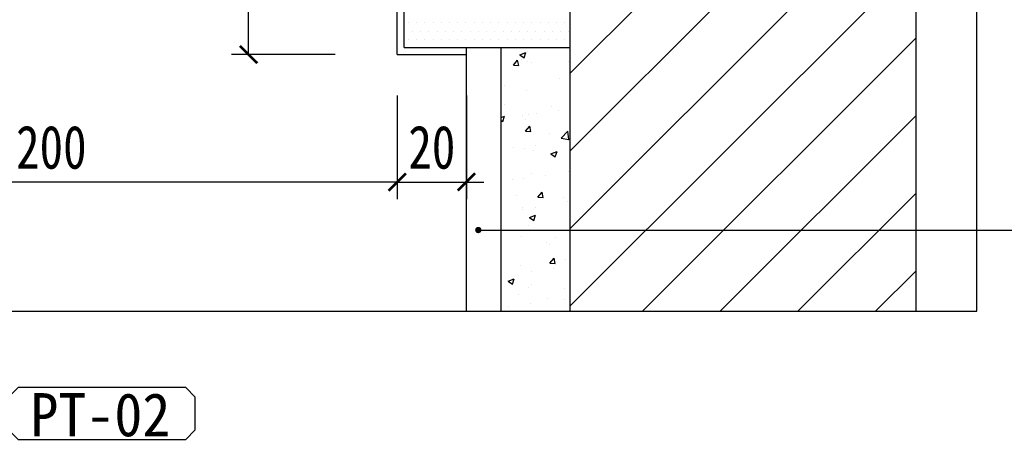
# Model space of a CAD drawing. Header units: millimetres. Extents: x -53 to 3023, y -53 to 2153.
# Tile 49 of 52: x 2154 to 2439, y 1497 to 1619. Entities that reach past the tile are written whole.
import ezdxf

# ---------------------------------------------------------------- set-up
doc = ezdxf.new("R2010")
doc.units = ezdxf.units.MM
doc.header["$LTSCALE"] = 5
doc.linetypes.add('DASH', pattern=[0.35, 0.25, -0.1])
doc.layers.get('Defpoints').update_dxf_attribs({"color": 8})
for name, color, linetype in [('A-建筑-拆墙', 251, 'Continuous'), ('E--图例', 3, 'Continuous'), ('E-尺寸标注', 9, 'Continuous'), ('E-文本', 7, 'Continuous'), ('F-文本', 61, 'Continuous'), ('Q-立面-填充', 251, 'Continuous'), ('Q-立面-墙体', 2, 'Continuous'), ('Q-立面-完成面造型线', 6, 'Continuous'), ('Q-立面-次粗线', 31, 'Continuous'), ('Q-立面-粗线', 30, 'Continuous')]:
    doc.layers.add(name, color=color, linetype=linetype)
doc.styles.add('-宋体', font='SimSun.ttf', dxfattribs={"width": 0.8})
doc.styles.add('CCD_DIM', font='SimSun.ttf', dxfattribs={"width": 0.8})
doc.styles.get("Standard").update_dxf_attribs({"font": 'SimSun.ttf'})
doc.styles.add('TXT', font='gbenor.shx', dxfattribs={"width": 0.7})
doc.dimstyles.new('1', dxfattribs={"dimscale": 0, "dimtxt": 2.5, "dimasz": 1.5, "dimexe": 1, "dimexo": 0, "dimgap": 0.3, "dimtad": 1, "dimdec": 0, "dimzin": 0, "dimdsep": 46, "dimtxsty": 'Standard', "dimblk": 'ARCHTICK', "dimcen": 0.09, "dimclrd": 8, "dimclre": 8, "dimclrt": 4, "dimadec": 0, "dimazin": 0, "dimtfac": 1, "dimtdec": 0, "dimtix": 1, "dimtofl": 0, "dimtmove": 2, "dimatfit": 3, "dimldrblk": 'DOTSMALL', "dimfxl": 5, "dimfxlon": 1, "dimtolj": 1, "dimtzin": 0, "dimarcsym": 0})
doc.dimstyles.get("Standard").update_dxf_attribs({"dimtxt": 0.18, "dimasz": 0.18, "dimexe": 0.18, "dimexo": 0.0625, "dimgap": 0.09, "dimtad": 0, "dimtih": 1, "dimtoh": 1, "dimdec": 4, "dimzin": 0, "dimdsep": 46, "dimtxsty": 'Standard', "dimcen": 0.09, "dimadec": 0, "dimazin": 0, "dimtfac": 1, "dimtdec": 4, "dimtofl": 0, "dimtmove": 0, "dimatfit": 3, "dimfxl": 1, "dimtolj": 1, "dimtzin": 0, "dimarcsym": 0})

# ---------------------------------------------------------------- blocks, each defined once
blk = doc.blocks.new('_ArchTick')
at = {"color": 0, "linetype": 'ByBlock', "const_width": 0.15}
blk.add_lwpolyline([(-0.5, -0.5), (0.5, 0.5)], dxfattribs=at)
blk = doc.blocks.new('*D133')
at = {"layer": 'Defpoints', "color": 0, "ltscale": 0.2, "transparency": 16777216}
for p in [(-534979.025, 505360.218), (-534939.025, 505360.218), (-534979.025, 505352.839)]:
    blk.add_point(p, dxfattribs=at)
at = {"layer": 'E-尺寸标注', "color": 44, "lineweight": -2, "ltscale": 0.2, "transparency": 16777216}
for p, q in [((-534979.025, 505357.839), (-534979.025, 505351.839)), ((-534939.025, 505357.839), (-534939.025, 505351.839)), ((-534939.025, 505352.839), (-534979.025, 505352.839))]:
    blk.add_line(p, q, dxfattribs=at)
at = {"layer": 'E-尺寸标注', "color": 44, "lineweight": -2, "ltscale": 0.2, "transparency": 16777216, "rotation": 180}
blk.add_blockref('_ArchTick', (-534979.025, 505352.839), dxfattribs=at)
at = {"layer": 'E-尺寸标注', "color": 44, "lineweight": -2, "ltscale": 0.2, "transparency": 16777216}
blk.add_blockref('_ArchTick', (-534939.025, 505352.839), dxfattribs=at)
at = {"layer": 'E-尺寸标注', "color": 50, "ltscale": 0.2, "transparency": 16777216, "insert": (-534959.025, 505354.839), "char_height": 2.5, "attachment_point": 5, "style": 'CCD_DIM'}
blk.add_mtext('\\A1;200', dxfattribs=at)
blk = doc.blocks.new('HBA_Leader_Dot')
at = {"color": 0, "linetype": 'ByBlock'}
blk.add_line((-5, 0), (-10, 0), dxfattribs=at)
at = {"color": 0, "linetype": 'ByBlock', "const_width": 5}
blk.add_lwpolyline([(-2.5, 0, 1), (2.5, 0, 1)], format="xyb", close=True, dxfattribs=at)
blk = doc.blocks.new('*D134')
at = {"layer": 'Defpoints', "color": 0, "ltscale": 0.2, "transparency": 16777216}
for p in [(-534939.025, 505360.218), (-534935.025, 505360.218), (-534935.025, 505352.839)]:
    blk.add_point(p, dxfattribs=at)
at = {"layer": 'E-尺寸标注', "color": 44, "lineweight": -2, "ltscale": 0.2, "transparency": 16777216}
for p, q in [((-534939.025, 505357.839), (-534939.025, 505351.839)), ((-534935.025, 505357.839), (-534935.025, 505351.839)), ((-534939.025, 505352.839), (-534940.025, 505352.839)), ((-534939.025, 505352.839), (-534935.025, 505352.839)), ((-534935.025, 505352.839), (-534934.025, 505352.839))]:
    blk.add_line(p, q, dxfattribs=at)
blk.add_blockref('_ArchTick', (-534939.025, 505352.839), dxfattribs=at)
at = {"layer": 'E-尺寸标注', "color": 44, "lineweight": -2, "ltscale": 0.2, "transparency": 16777216, "rotation": 180}
blk.add_blockref('_ArchTick', (-534935.025, 505352.839), dxfattribs=at)
at = {"layer": 'E-尺寸标注', "color": 50, "ltscale": 0.2, "transparency": 16777216, "insert": (-534937.025, 505354.839), "char_height": 2.5, "attachment_point": 5, "style": 'CCD_DIM'}
blk.add_mtext('\\A1;20', dxfattribs=at)
blk = doc.blocks.new('*D138')
at = {"layer": 'Defpoints', "color": 0, "ltscale": 0.2, "transparency": 16777216}
for p in [(-534947.616, 505400.218), (-534939.025, 505400.218), (-534939.025, 505360.218)]:
    blk.add_point(p, dxfattribs=at)
at = {"layer": 'E-尺寸标注', "color": 44, "lineweight": -2, "ltscale": 0.2, "transparency": 16777216}
for p, q in [((-534942.616, 505400.218), (-534948.616, 505400.218)), ((-534947.616, 505360.218), (-534947.616, 505400.218)), ((-534942.616, 505360.218), (-534948.616, 505360.218))]:
    blk.add_line(p, q, dxfattribs=at)
for p, rotation in [((-534947.616, 505400.218), 90), ((-534947.616, 505360.218), 270)]:
    blk.add_blockref('_ArchTick', p, dxfattribs=dict(at, rotation=rotation))
at = {"layer": 'E-尺寸标注', "color": 50, "ltscale": 0.2, "transparency": 16777216, "insert": (-534949.616, 505380.218), "char_height": 2.5, "attachment_point": 5, "rotation": 90, "style": 'CCD_DIM'}
blk.add_mtext('\\A1;200', dxfattribs=at)
blk = doc.blocks.new('材料编号1')
at = {"layer": 'E--图例', "color": 3}
blk.add_lwpolyline([(8.715, -1.898), (8.715, -0.637), (8.346, -0.267), (1.889, -0.267), (1.52, -0.637), (1.52, -1.898), (1.889, -2.267), (8.346, -2.267)], close=True, dxfattribs=at)
at = {"layer": 'E-文本', "style": 'TXT', "width": 0.7}
blk.add_attdef('编号', (1.608, -2.296), '', height=2, dxfattribs=at)
blk = doc.blocks.new('0')
at = {"layer": 'Defpoints', "linetype": 'Continuous'}
blk.add_lwpolyline([(-535083.193, 505345.361), (-534905.517, 505345.361), (-534905.517, 505426.927), (-535083.193, 505426.927)], close=True, dxfattribs=at)
at = {"layer": 'Q-立面-填充', "ltscale": 0.2}
for p, q in [((-534929.025, 505359.137, 1.379), (-534909.025, 505379.137, 1.379)), ((-534929.025, 505354.647, 1.379), (-534909.025, 505374.647, 1.379)), ((-534929.025, 505350.157, 1.379), (-534909.025, 505370.157, 1.379)), ((-534929.025, 505345.666, 1.379), (-534909.025, 505365.666, 1.379)), ((-534924.84, 505345.361, 1.379), (-534909.025, 505361.176, 1.379)), ((-534931.939, 505360.193, 1.379), (-534931.583, 505360.329, 1.379)), ((-534931.939, 505360.193, 1.379), (-534931.686, 505360.022, 1.379)), ((-534931.686, 505360.022, 1.379), (-534931.583, 505360.329, 1.379)), ((-534931.496, 505360.401, 1.379), (-534931.496, 505360.401, 1.379)), ((-534932.309, 505359.605, 1.379), (-534932.064, 505359.897, 1.379)), ((-534932.308, 505359.605, 1.379), (-534932.005, 505359.578, 1.379)), ((-534932.004, 505359.578, 1.379), (-534932.063, 505359.897, 1.379)), ((-534931.848, 505359.938, 1.379), (-534931.848, 505359.938, 1.379)), ((-534931.494, 505359.83, 1.379), (-534931.494, 505359.83, 1.379)), ((-534931.239, 505359.78, 1.379), (-534931.239, 505359.78, 1.379)), ((-534929.136, 505359.823, 1.379), (-534929.136, 505359.823, 1.379)), ((-534932.832, 505358.397, 1.379), (-534932.832, 505358.397, 1.379)), ((-534929.624, 505358.819, 1.379), (-534929.624, 505358.819, 1.379)), ((-534931.556, 505358.139, 1.379), (-534931.556, 505358.139, 1.379)), ((-534932.837, 505357.342, 1.379), (-534932.837, 505357.342, 1.379)), ((-534930.125, 505357.227, 1.379), (-534930.125, 505357.227, 1.379)), ((-534933.025, 505356.567, 1.379), (-534932.819, 505356.646, 1.379)), ((-534932.922, 505356.338, 1.379), (-534932.819, 505356.645, 1.379)), ((-534931.766, 505356.66, 1.379), (-534931.766, 505356.66, 1.379)), ((-534931.449, 505356.749, 1.379), (-534931.449, 505356.749, 1.379)), ((-534930.96, 505356.816, 1.379), (-534930.96, 505356.816, 1.379)), ((-534929.689, 505356.983, 1.379), (-534929.689, 505356.983, 1.379)), ((-534920.35, 505345.361, 1.379), (-534909.025, 505356.686, 1.379)), ((-534933.025, 505356.408, 1.379), (-534932.922, 505356.338, 1.379)), ((-534931.618, 505356.447, 1.379), (-534931.618, 505356.447, 1.379)), ((-534931.604, 505355.784, 1.379), (-534931.359, 505356.076, 1.379)), ((-534931.299, 505355.757, 1.379), (-534931.358, 505356.076, 1.379)), ((-534929.054, 505356.545, 1.379), (-534929.054, 505356.545, 1.379)), ((-534931.604, 505355.784, 1.379), (-534931.3, 505355.757, 1.379)), ((-534930.231, 505355.634, 1.379), (-534930.231, 505355.634, 1.379)), ((-534929.557, 505355.375, 1.379), (-534929.161, 505355.787, 1.379)), ((-534929.105, 505355.305, 1.379), (-534929.161, 505355.787, 1.379)), ((-534931.025, 505354.979, 1.379), (-534931.025, 505354.979, 1.379)), ((-534929.556, 505355.375, 1.379), (-534929.105, 505355.305, 1.379)), ((-534929.101, 505355.233, 1.379), (-534929.101, 505355.233, 1.379)), ((-534929.071, 505355.114, 1.379), (-534929.071, 505355.114, 1.379)), ((-534932.297, 505354.812, 1.379), (-534932.297, 505354.812, 1.379)), ((-534931.68, 505354.756, 1.379), (-534931.68, 505354.756, 1.379)), ((-534931.136, 505354.645, 1.379), (-534931.136, 505354.645, 1.379)), ((-534930.143, 505354.464, 1.379), (-534929.787, 505354.6, 1.379)), ((-534930.142, 505354.464, 1.379), (-534929.89, 505354.293, 1.379)), ((-534929.89, 505354.293, 1.379), (-534929.787, 505354.6, 1.379)), ((-534931.254, 505353.347, 1.379), (-534931.254, 505353.347, 1.379)), ((-534930.438, 505353.229, 1.379), (-534930.438, 505353.229, 1.379)), ((-534929.133, 505353.423, 1.379), (-534929.133, 505353.423, 1.379)), ((-534932.362, 505352.976, 1.379), (-534932.362, 505352.976, 1.379)), ((-534931.741, 505353.065, 1.379), (-534931.741, 505353.065, 1.379)), ((-534932.125, 505352.049, 1.379), (-534932.125, 505352.049, 1.379)), ((-534930.899, 505351.963, 1.379), (-534930.654, 505352.255, 1.379)), ((-534930.594, 505351.936, 1.379), (-534930.653, 505352.255, 1.379)), ((-534915.86, 505345.361, 1.379), (-534909.025, 505352.196, 1.379)), ((-534930.899, 505351.963, 1.379), (-534930.595, 505351.936, 1.379)), ((-534929.413, 505351.935, 1.379), (-534929.413, 505351.935, 1.379)), ((-534929.195, 505351.732, 1.379), (-534929.195, 505351.732, 1.379)), ((-534931.803, 505351.374, 1.379), (-534931.803, 505351.374, 1.379)), ((-534931.774, 505351.226, 1.379), (-534931.774, 505351.226, 1.379)), ((-534931.379, 505350.78, 1.379), (-534931.023, 505350.917, 1.379)), ((-534931.126, 505350.609, 1.379), (-534931.023, 505350.916, 1.379)), ((-534931.054, 505351.367, 1.379), (-534931.054, 505351.367, 1.379)), ((-534931.378, 505350.78, 1.379), (-534931.126, 505350.609, 1.379)), ((-534931.463, 505350.316, 1.379), (-534931.463, 505350.316, 1.379)), ((-534929.257, 505350.041, 1.379), (-534929.257, 505350.041, 1.379)), ((-534931.865, 505349.683, 1.379), (-534931.865, 505349.683, 1.379)), ((-534930.424, 505349.352, 1.379), (-534930.424, 505349.352, 1.379)), ((-534930.246, 505349.201, 1.379), (-534930.246, 505349.201, 1.379)), ((-534929.902, 505349.644, 1.379), (-534929.902, 505349.644, 1.379)), ((-534930.194, 505348.142, 1.379), (-534929.949, 505348.433, 1.379)), ((-534930.194, 505348.141, 1.379), (-534929.89, 505348.115, 1.379)), ((-534929.889, 505348.115, 1.379), (-534929.948, 505348.433, 1.379)), ((-534929.319, 505348.35, 1.379), (-534929.319, 505348.35, 1.379)), ((-534931.927, 505347.992, 1.379), (-534931.927, 505347.992, 1.379)), ((-534931.238, 505347.641, 1.379), (-534931.238, 505347.641, 1.379)), ((-534929.967, 505347.808, 1.379), (-534929.967, 505347.808, 1.379)), ((-534911.37, 505345.361, 1.379), (-534909.025, 505347.706, 1.379)), ((-534932.615, 505347.096, 1.379), (-534932.259, 505347.233, 1.379)), ((-534932.615, 505347.096, 1.379), (-534932.362, 505346.926, 1.379)), ((-534932.362, 505346.926, 1.379), (-534932.259, 505347.233, 1.379)), ((-534931.269, 505346.914, 1.379), (-534931.269, 505346.914, 1.379)), ((-534931.413, 505346.757, 1.379), (-534931.413, 505346.757, 1.379)), ((-534929.38, 505346.659, 1.379), (-534929.38, 505346.659, 1.379)), ((-534931.989, 505346.301, 1.379), (-534931.989, 505346.301, 1.379)), ((-534931.303, 505345.805, 1.379), (-534931.303, 505345.805, 1.379)), ((-534930.342, 505346.074, 1.379), (-534930.342, 505346.074, 1.379)), ((-534929.379, 505346.058, 1.379), (-534929.379, 505346.058, 1.379)), ((-534932.575, 505345.637, 1.379), (-534932.575, 505345.637, 1.379))]:
    blk.add_line(p, q, dxfattribs=at)
at = {"layer": 'Q-立面-墙体', "ltscale": 0.2}
for p, q in [((-534929.025, 505345.361, 1.379), (-534929.025, 505426.927, 1.379)), ((-534909.025, 505345.361, 1.379), (-534909.025, 505426.927, 1.379))]:
    blk.add_line(p, q, dxfattribs=at)
at = {"layer": 'Q-立面-完成面造型线', "ltscale": 0.2}
for p, q in [((-534939.025, 505360.218, 1.379), (-534939.025, 505400.218, 1.379)), ((-534935.025, 505345.361, 1.379), (-534935.025, 505360.618, 1.379)), ((-534939.025, 505360.218, 1.379), (-534935.025, 505360.218, 1.379))]:
    blk.add_line(p, q, dxfattribs=at)
at = {"layer": 'Q-立面-次粗线', "ltscale": 0.2}
for p, q in [((-534938.625, 505360.618, 1.379), (-534938.625, 505400.618, 1.379)), ((-534938.386, 505362.047, 1.379), (-534938.386, 505362.047, 1.379)), ((-534937.909, 505362.047, 1.379), (-534937.909, 505362.047, 1.379)), ((-534937.433, 505362.047, 1.379), (-534937.433, 505362.047, 1.379)), ((-534936.957, 505362.047, 1.379), (-534936.957, 505362.047, 1.379)), ((-534936.481, 505362.047, 1.379), (-534936.481, 505362.047, 1.379)), ((-534936.004, 505362.047, 1.379), (-534936.004, 505362.047, 1.379)), ((-534935.528, 505362.047, 1.379), (-534935.528, 505362.047, 1.379)), ((-534935.052, 505362.047, 1.379), (-534935.052, 505362.047, 1.379)), ((-534934.576, 505362.047, 1.379), (-534934.576, 505362.047, 1.379)), ((-534934.099, 505362.047, 1.379), (-534934.099, 505362.047, 1.379)), ((-534933.623, 505362.047, 1.379), (-534933.623, 505362.047, 1.379)), ((-534933.147, 505362.047, 1.379), (-534933.147, 505362.047, 1.379)), ((-534932.671, 505362.047, 1.379), (-534932.671, 505362.047, 1.379)), ((-534932.194, 505362.047, 1.379), (-534932.194, 505362.047, 1.379)), ((-534931.718, 505362.047, 1.379), (-534931.718, 505362.047, 1.379)), ((-534931.242, 505362.047, 1.379), (-534931.242, 505362.047, 1.379)), ((-534930.766, 505362.047, 1.379), (-534930.766, 505362.047, 1.379)), ((-534930.289, 505362.047, 1.379), (-534930.289, 505362.047, 1.379)), ((-534929.813, 505362.047, 1.379), (-534929.813, 505362.047, 1.379)), ((-534929.337, 505362.047, 1.379), (-534929.337, 505362.047, 1.379)), ((-534938.624, 505361.571, 1.379), (-534938.624, 505361.571, 1.379)), ((-534938.148, 505361.571, 1.379), (-534938.148, 505361.571, 1.379)), ((-534937.671, 505361.571, 1.379), (-534937.671, 505361.571, 1.379)), ((-534937.195, 505361.571, 1.379), (-534937.195, 505361.571, 1.379)), ((-534936.719, 505361.571, 1.379), (-534936.719, 505361.571, 1.379)), ((-534936.243, 505361.571, 1.379), (-534936.243, 505361.571, 1.379)), ((-534935.766, 505361.571, 1.379), (-534935.766, 505361.571, 1.379)), ((-534935.29, 505361.571, 1.379), (-534935.29, 505361.571, 1.379)), ((-534934.814, 505361.571, 1.379), (-534934.814, 505361.571, 1.379)), ((-534934.338, 505361.571, 1.379), (-534934.338, 505361.571, 1.379)), ((-534933.861, 505361.571, 1.379), (-534933.861, 505361.571, 1.379)), ((-534933.385, 505361.571, 1.379), (-534933.385, 505361.571, 1.379)), ((-534932.909, 505361.571, 1.379), (-534932.909, 505361.571, 1.379)), ((-534932.433, 505361.571, 1.379), (-534932.433, 505361.571, 1.379)), ((-534931.956, 505361.571, 1.379), (-534931.956, 505361.571, 1.379)), ((-534931.48, 505361.571, 1.379), (-534931.48, 505361.571, 1.379)), ((-534931.004, 505361.571, 1.379), (-534931.004, 505361.571, 1.379)), ((-534930.528, 505361.571, 1.379), (-534930.528, 505361.571, 1.379)), ((-534930.051, 505361.571, 1.379), (-534930.051, 505361.571, 1.379)), ((-534929.575, 505361.571, 1.379), (-534929.575, 505361.571, 1.379)), ((-534929.099, 505361.571, 1.379), (-534929.099, 505361.571, 1.379)), ((-534938.625, 505360.618, 1.379), (-534929.025, 505360.618, 1.379)), ((-534938.386, 505361.095, 1.379), (-534938.386, 505361.095, 1.379)), ((-534937.909, 505361.095, 1.379), (-534937.909, 505361.095, 1.379)), ((-534937.433, 505361.095, 1.379), (-534937.433, 505361.095, 1.379)), ((-534936.957, 505361.095, 1.379), (-534936.957, 505361.095, 1.379)), ((-534936.481, 505361.095, 1.379), (-534936.481, 505361.095, 1.379)), ((-534936.004, 505361.095, 1.379), (-534936.004, 505361.095, 1.379)), ((-534935.528, 505361.095, 1.379), (-534935.528, 505361.095, 1.379)), ((-534935.052, 505361.095, 1.379), (-534935.052, 505361.095, 1.379)), ((-534934.576, 505361.095, 1.379), (-534934.576, 505361.095, 1.379)), ((-534934.099, 505361.095, 1.379), (-534934.099, 505361.095, 1.379)), ((-534933.623, 505361.095, 1.379), (-534933.623, 505361.095, 1.379)), ((-534933.147, 505361.095, 1.379), (-534933.147, 505361.095, 1.379)), ((-534933.025, 505345.361, 1.379), (-534933.025, 505360.618, 1.379)), ((-534932.671, 505361.095, 1.379), (-534932.671, 505361.095, 1.379)), ((-534932.194, 505361.095, 1.379), (-534932.194, 505361.095, 1.379)), ((-534931.718, 505361.095, 1.379), (-534931.718, 505361.095, 1.379)), ((-534931.242, 505361.095, 1.379), (-534931.242, 505361.095, 1.379)), ((-534930.766, 505361.095, 1.379), (-534930.766, 505361.095, 1.379)), ((-534930.289, 505361.095, 1.379), (-534930.289, 505361.095, 1.379)), ((-534929.813, 505361.095, 1.379), (-534929.813, 505361.095, 1.379)), ((-534929.337, 505361.095, 1.379), (-534929.337, 505361.095, 1.379))]:
    blk.add_line(p, q, dxfattribs=at)
at = {"layer": 'Q-立面-粗线', "linetype": 'DASH', "ltscale": 5}
blk.add_lwpolyline([(-535083.193, 505345.361), (-534905.517, 505345.361), (-534905.517, 505426.927), (-535083.193, 505426.927)], close=True, dxfattribs=at)
at = {"layer": 'F-文本', "color": 43}
ref = blk.add_blockref('材料编号1', (-534948.42, 505337.547), dxfattribs=dict(at, xscale=1.5, yscale=1.5, zscale=1.5, rotation=180))
ref.add_attrib('编号', 'PT-02', (-534960.236, 505338.124), dxfattribs={"color": 7, "height": 2.5, "style": '-宋体', "width": 0.951562})
at = {"layer": 'E-尺寸标注', "ltscale": 0.2}
dim = blk.add_linear_dim(base=(-534947.616, 505400.218, 1.379), p1=(-534939.025, 505360.218, 1.379), p2=(-534939.025, 505400.218, 1.379), angle=90, dimstyle='Standard', override={"dimscale": 1, "dimtxt": 2.5, "dimasz": 1, "dimexe": 1, "dimexo": 1, "dimgap": 0.75, "dimtad": 1, "dimtih": 0, "dimtoh": 0, "dimdec": 0, "dimlfac": 5, "dimrnd": 0.005, "dimtxsty": 'CCD_DIM', "dimblk": 'ArchTick', "dimcen": 0.13, "dimclrd": 44, "dimclre": 44, "dimclrt": 50, "dimtdec": 0, "dimtix": 1, "dimtofl": 1, "dimtmove": 2, "dimldrblk": 'HBA_Leader_Dot', "dimfxl": 5, "dimfxlon": 1, "dimtvp": 1}, dxfattribs=at)
dim.commit()
dim.dimension.update_dxf_attribs({"geometry": '*D138', "text_midpoint": (-534949.616, 505380.218, 1.379)})
for base, p2, picture, middle in [((-534979.025, 505352.839, 1.379), (-534979.025, 505360.218, 1.379), '*D133', (-534959.025, 505354.839, 1.379)), ((-534935.025, 505352.839, 1.379), (-534935.025, 505360.218, 1.379), '*D134', (-534937.025, 505354.839, 1.379))]:
    dim = blk.add_linear_dim(base=base, p1=(-534939.025, 505360.218, 1.379), p2=p2, dimstyle='Standard', override={"dimscale": 1, "dimtxt": 2.5, "dimasz": 1, "dimexe": 1, "dimexo": 1, "dimgap": 0.75, "dimtad": 1, "dimtih": 0, "dimtoh": 0, "dimdec": 0, "dimlfac": 5, "dimrnd": 0.005, "dimtxsty": 'CCD_DIM', "dimblk": 'ArchTick', "dimcen": 0.13, "dimclrd": 44, "dimclre": 44, "dimclrt": 50, "dimtdec": 0, "dimtix": 1, "dimtofl": 1, "dimtmove": 2, "dimldrblk": 'HBA_Leader_Dot', "dimfxl": 5, "dimfxlon": 1, "dimtvp": 1}, dxfattribs=at)
    dim.commit()
    dim.dimension.update_dxf_attribs({"geometry": picture, "text_midpoint": middle})
at = {"layer": 'A-建筑-拆墙'}
blk.add_leader([(-534934.338, 505350.059), (-534884.852, 505350.059)], dimstyle='1', override={"dimscale": 0.487633, "dimasz": 0.75, "dimtad": 0, "dimldrblk": 'Dot'}, dxfattribs=at)

msp = doc.modelspace()

# ---------------------------------------------------------------- block references
at = {"xscale": 5, "yscale": 5, "zscale": 5}
msp.add_blockref('0', (2676958.21, -2525192.55), dxfattribs=at)

doc.saveas('drawing.dxf')
